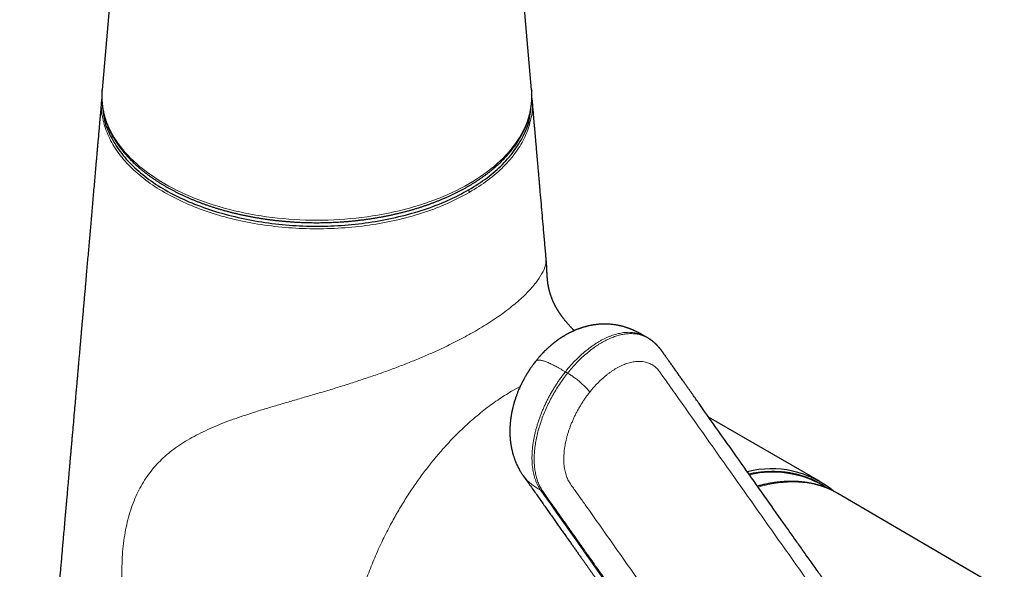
# Model space of a CAD drawing. Header units: millimetres. Extents: x 8 to 838, y 12 to 852.
# Tile 5 of 27: x 734 to 828, y 81 to 134. Entities that reach past the tile are written whole.
import ezdxf

# ---------------------------------------------------------------- set-up
doc = ezdxf.new("R2010")
doc.units = ezdxf.units.MM

msp = doc.modelspace()

# ---------------------------------------------------------------- linework, layer by layer
at = {"color": 7, "linetype": 'Continuous', "lineweight": 30}
for p, q in [((747.182, 184.881), (742.231, 127.129)), ((783.287, 127.129), (778.335, 184.881)), ((742.223, 127.037), (742.231, 127.129)), ((783.287, 127.129), (783.295, 127.028)), ((794.387, 103.421), (794.173, 103.546)), ((794.385, 103.417), (794.389, 103.415)), ((810.803, 89.743), (800.204, 95.862)), ((828.474, 79.261), (812.569, 88.556))]:
    msp.add_line(p, q, dxfattribs=at)
at = {"color": 8, "linetype": 'Continuous', "lineweight": 0}
for p, q in [((786.731, 100.056), (786.517, 100.181)), ((782.195, 98.772), (781.545, 98.428))]:
    msp.add_line(p, q, dxfattribs=at)
at = {"color": 8, "linetype": 'Continuous', "lineweight": 0, "flags": 128}
for points in [[(783.295, 127.028), (783.305, 126.853), (783.312, 126.542), (783.305, 126.232), (783.284, 125.921), (783.249, 125.611), (783.2, 125.302), (783.136, 124.993), (783.059, 124.686), (782.968, 124.38), (782.863, 124.075), (782.744, 123.772), (782.612, 123.471), (782.466, 123.172), (782.306, 122.876), (782.133, 122.581), (781.947, 122.29), (781.748, 122.001), (781.535, 121.716), (781.31, 121.434), (781.072, 121.155), (780.821, 120.881), (780.559, 120.61), (780.283, 120.343), (779.996, 120.08), (779.697, 119.822), (779.387, 119.568), (779.065, 119.319), (778.732, 119.075), (778.388, 118.836), (778.033, 118.603), (777.668, 118.375), (777.292, 118.152), (776.907, 117.935), (776.512, 117.725), (776.107, 117.52), (775.693, 117.321), (775.271, 117.129), (774.84, 116.943), (774.4, 116.764), (773.953, 116.591), (773.498, 116.425), (773.035, 116.267), (772.566, 116.115), (772.09, 115.97), (771.607, 115.833), (771.119, 115.703), (770.624, 115.58), (770.124, 115.465), (769.62, 115.357), (769.11, 115.258), (768.596, 115.166), (768.078, 115.081), (767.557, 115.005), (767.032, 114.936), (766.504, 114.876), (765.974, 114.823), (765.442, 114.778), (764.907, 114.742), (764.371, 114.713), (763.835, 114.693), (763.297, 114.681), (762.759, 114.677), (762.221, 114.681), (761.683, 114.693), (761.146, 114.713), (760.61, 114.742), (760.076, 114.778), (759.544, 114.823), (759.013, 114.876), (758.486, 114.936), (757.961, 115.005), (757.439, 115.081), (756.921, 115.166), (756.407, 115.258), (755.898, 115.357), (755.393, 115.465), (754.893, 115.58), (754.399, 115.703), (753.91, 115.833), (753.428, 115.97), (752.952, 116.115), (752.482, 116.267), (752.02, 116.425), (751.565, 116.591), (751.117, 116.764), (750.678, 116.943), (750.247, 117.129), (749.824, 117.321), (749.41, 117.52), (749.006, 117.725), (748.611, 117.935), (748.225, 118.152), (747.85, 118.375), (747.485, 118.603), (747.13, 118.836), (746.786, 119.075), (746.453, 119.319), (746.131, 119.568), (745.82, 119.822), (745.521, 120.08), (745.234, 120.343), (744.959, 120.61), (744.696, 120.881), (744.446, 121.155), (744.208, 121.434), (743.982, 121.716), (743.77, 122.001), (743.571, 122.29), (743.384, 122.581), (743.211, 122.876), (743.052, 123.172), (742.906, 123.471), (742.773, 123.772), (742.655, 124.075), (742.55, 124.38), (742.459, 124.686), (742.381, 124.993), (742.318, 125.302), (742.269, 125.611), (742.234, 125.921), (742.213, 126.232), (742.205, 126.542), (742.213, 126.853), (742.223, 127.037)], [(801.45, 64.412), (791.767, 78.106), (787.507, 84.13), (785.633, 86.781), (785.358, 87.17), (785.083, 87.559), (784.807, 87.95), (784.697, 88.105), (784.586, 88.263), (784.473, 88.422), (784.358, 88.584), (784.249, 88.738), (784.147, 88.882)]]:
    msp.add_lwpolyline(points, dxfattribs=at)
at = {"color": 7, "linetype": 'Continuous', "lineweight": 30}
msp.add_arc((806.234, 81.677), 9.239, 50.53484, 104.54705, dxfattribs=at)
at = {"color": 8, "linetype": 'Continuous', "lineweight": 0}
msp.add_arc((806.35, 81.205), 9.394, 57.35677, 103.74551, dxfattribs=at)
at = {"color": 7, "linetype": 'Continuous', "lineweight": 30}
for points, knots in [([(742.195, 126.348), (742.187, 126.257), (742.17, 126.066), (742.145, 125.78), (742.121, 125.496), (742.097, 125.229), (742.075, 124.979), (742.055, 124.746), (742.037, 124.536), (742.02, 124.348), (742.006, 124.182), (741.992, 124.029), (741.98, 123.889), (741.969, 123.763), (741.959, 123.648), (741.945, 123.482), (741.925, 123.255), (741.899, 122.961), (741.872, 122.652), (741.844, 122.326), (741.814, 121.986), (741.783, 121.629), (741.75, 121.258), (741.716, 120.872), (741.682, 120.477), (741.613, 119.693), (741.534, 118.781), (741.443, 117.742), (741.374, 116.962), (741.307, 116.188), (741.24, 115.423), (741.174, 114.672), (741.11, 113.938), (741.047, 113.22), (740.983, 112.491), (740.919, 111.751), (740.853, 110.999), (740.788, 110.263), (740.729, 109.588), (740.675, 108.963), (740.624, 108.379), (740.571, 107.78), (740.518, 107.168), (740.463, 106.543), (740.407, 105.906), (740.35, 105.256), (740.302, 104.703), (740.262, 104.248), (740.231, 103.897), (740.201, 103.552), (740.172, 103.216), (740.143, 102.891), (740.117, 102.587), (740.092, 102.301), (740.068, 102.035), (740.046, 101.778), (740.024, 101.529), (740.003, 101.287), (739.977, 100.995), (739.947, 100.646), (739.911, 100.234), (739.875, 99.819), (739.838, 99.403), (739.802, 98.987), (739.764, 98.557), (739.725, 98.114), (739.686, 97.662), (739.632, 97.053), (739.565, 96.286), (739.484, 95.357), (739.417, 94.586), (739.363, 93.975), (739.324, 93.527), (739.285, 93.083), (739.247, 92.65), (739.212, 92.246), (739.179, 91.871), (739.149, 91.525), (739.12, 91.194), (739.092, 90.88), (739.066, 90.581), (739.041, 90.297), (739.018, 90.035), (738.996, 89.784), (738.974, 89.536), (738.952, 89.277), (738.928, 89.006), (738.903, 88.722), (738.877, 88.426), (738.85, 88.118), (738.822, 87.798), (738.793, 87.466), (738.763, 87.122), (738.732, 86.769), (738.662, 85.972), (738.585, 85.084), (738.499, 84.108), (738.445, 83.483), (738.39, 82.861), (738.336, 82.243), (738.283, 81.636), (738.231, 81.044), (738.182, 80.486), (738.136, 79.961), (738.093, 79.466), (738.051, 78.987), (738.01, 78.52), (737.97, 78.063), (737.932, 77.633), (737.897, 77.23), (737.864, 76.853), (737.831, 76.481), (737.799, 76.113), (737.767, 75.747), (737.735, 75.377), (737.7, 74.984), (737.664, 74.564), (737.624, 74.116), (737.584, 73.653), (737.542, 73.174), (737.5, 72.696), (737.458, 72.218), (737.416, 71.743), (737.374, 71.255), (737.33, 70.754), (737.285, 70.24), (737.239, 69.716), (737.18, 69.04), (737.108, 68.223), (737.025, 67.27), (736.941, 66.309), (736.856, 65.341), (736.77, 64.365), (736.686, 63.406), (736.604, 62.462), (736.53, 61.621), (736.465, 60.88), (736.409, 60.241), (736.354, 59.616), (736.301, 59.007), (736.25, 58.418), (736.2, 57.849), (736.152, 57.299), (736.105, 56.764), (736.067, 56.329), (736.037, 55.989), (736.015, 55.739), (735.993, 55.494), (735.972, 55.253), (735.952, 55.015), (735.931, 54.782), (735.911, 54.548), (735.89, 54.315), (735.869, 54.078), (735.848, 53.832), (735.825, 53.571), (735.801, 53.295), (735.775, 53.003), (735.748, 52.696), (735.72, 52.374), (735.691, 52.037), (735.66, 51.684), (735.628, 51.317), (735.594, 50.934), (735.559, 50.538), (735.524, 50.129), (735.487, 49.708), (735.449, 49.272), (735.409, 48.819), (735.367, 48.346), (735.324, 47.856), (735.28, 47.35), (735.234, 46.829), (735.187, 46.292), (735.139, 45.74), (735.089, 45.173), (735.038, 44.59), (734.986, 43.991), (734.932, 43.378), (734.877, 42.749), (734.821, 42.104), (734.763, 41.444), (734.702, 40.746), (734.637, 40.007), (734.569, 39.228), (734.499, 38.43), (734.427, 37.615), (734.379, 37.066), (734.355, 36.789)], [0, 0, 0, 0, 0.003045, 0.006391, 0.00955, 0.012522, 0.015306, 0.017904, 0.020315, 0.022321, 0.024176, 0.02588, 0.027433, 0.028835, 0.030087, 0.03128, 0.034383, 0.03766, 0.041109, 0.044732, 0.048527, 0.052496, 0.056637, 0.060952, 0.065392, 0.06983, 0.087159, 0.095889, 0.104577, 0.113223, 0.121775, 0.130146, 0.138334, 0.146339, 0.154161, 0.162717, 0.171097, 0.179303, 0.187339, 0.193698, 0.200215, 0.206889, 0.213721, 0.220701, 0.227811, 0.235053, 0.242426, 0.24634, 0.250285, 0.254155, 0.257903, 0.261528, 0.265032, 0.268104, 0.271076, 0.273947, 0.276718, 0.27939, 0.282078, 0.286473, 0.291077, 0.295889, 0.300363, 0.305003, 0.30981, 0.314782, 0.319838, 0.324923, 0.335176, 0.345542, 0.356021, 0.361, 0.366004, 0.371019, 0.375876, 0.38052, 0.384559, 0.388423, 0.392112, 0.395626, 0.398966, 0.40213, 0.405119, 0.407762, 0.410522, 0.413417, 0.416448, 0.419615, 0.422918, 0.426357, 0.429931, 0.433642, 0.437488, 0.44146, 0.445455, 0.464206, 0.4712, 0.478174, 0.485129, 0.492064, 0.498871, 0.505476, 0.511879, 0.517571, 0.523094, 0.528447, 0.533638, 0.53874, 0.543774, 0.548033, 0.552242, 0.556401, 0.560509, 0.564567, 0.568668, 0.572911, 0.577744, 0.582749, 0.587926, 0.593276, 0.598798, 0.603968, 0.60928, 0.614735, 0.620333, 0.626072, 0.631955, 0.637909, 0.64871, 0.659358, 0.669853, 0.680927, 0.691826, 0.702548, 0.713095, 0.723466, 0.730751, 0.737918, 0.744904, 0.751707, 0.758327, 0.764651, 0.770798, 0.776769, 0.782563, 0.785393, 0.78818, 0.790922, 0.793621, 0.796275, 0.798885, 0.801451, 0.804111, 0.806683, 0.809426, 0.812341, 0.815429, 0.818689, 0.822121, 0.825726, 0.829494, 0.833433, 0.837544, 0.841827, 0.846281, 0.850822, 0.855529, 0.860401, 0.865438, 0.870749, 0.876232, 0.881887, 0.887714, 0.893713, 0.899885, 0.906229, 0.912745, 0.919433, 0.926294, 0.933326, 0.940531, 0.947908, 0.955458, 0.963961, 0.972672, 0.981592, 0.99072, 1, 1, 1, 1]), ([(742.223, 127.032), (742.219, 126.967), (742.21, 126.835), (742.204, 126.637), (742.204, 126.438), (742.209, 126.239), (742.219, 126.04), (742.235, 125.841), (742.256, 125.643), (742.283, 125.445), (742.315, 125.247), (742.353, 125.049), (742.397, 124.852), (742.445, 124.655), (742.5, 124.459), (742.559, 124.263), (742.625, 124.067), (742.695, 123.873), (742.771, 123.679), (742.853, 123.485), (742.94, 123.293), (743.032, 123.101), (743.129, 122.911), (743.232, 122.721), (743.341, 122.532), (743.454, 122.344), (743.573, 122.158), (743.697, 121.972), (743.826, 121.788), (743.961, 121.605), (744.1, 121.424), (744.245, 121.243), (744.394, 121.065), (744.549, 120.887), (744.709, 120.712), (744.873, 120.538), (745.042, 120.365), (745.217, 120.195), (745.396, 120.026), (745.579, 119.859), (745.767, 119.693), (745.96, 119.53), (746.158, 119.369), (746.36, 119.209), (746.566, 119.052), (746.776, 118.897), (746.991, 118.743), (747.211, 118.592), (747.434, 118.444), (747.661, 118.297), (747.893, 118.153), (748.128, 118.01), (748.368, 117.871), (748.611, 117.733), (748.858, 117.598), (749.108, 117.466), (749.363, 117.336), (749.621, 117.208), (749.882, 117.084), (750.147, 116.961), (750.415, 116.841), (750.686, 116.724), (750.961, 116.61), (751.239, 116.498), (751.52, 116.389), (751.804, 116.282), (752.09, 116.179), (752.38, 116.078), (752.672, 115.98), (752.967, 115.885), (753.265, 115.792), (753.565, 115.703), (753.867, 115.616), (754.172, 115.533), (754.479, 115.452), (754.789, 115.374), (755.1, 115.299), (755.414, 115.228), (755.729, 115.159), (756.046, 115.093), (756.365, 115.031), (756.686, 114.971), (757.008, 114.915), (757.332, 114.861), (757.658, 114.811), (757.984, 114.764), (758.312, 114.72), (758.641, 114.679), (758.971, 114.641), (759.303, 114.607), (759.635, 114.575), (759.968, 114.547), (760.301, 114.522), (760.635, 114.5), (760.97, 114.481), (761.306, 114.466), (761.641, 114.454), (761.977, 114.445), (762.314, 114.439), (762.65, 114.436), (762.986, 114.437), (763.323, 114.44), (763.659, 114.447), (763.995, 114.458), (764.33, 114.471), (764.666, 114.488), (765, 114.507), (765.334, 114.53), (765.668, 114.557), (766, 114.586), (766.332, 114.618), (766.663, 114.654), (766.993, 114.693), (767.321, 114.735), (767.649, 114.78), (767.975, 114.828), (768.3, 114.88), (768.623, 114.934), (768.945, 114.992), (769.265, 115.052), (769.583, 115.116), (769.9, 115.183), (770.215, 115.253), (770.528, 115.325), (770.838, 115.401), (771.147, 115.48), (771.453, 115.562), (771.757, 115.646), (772.059, 115.734), (772.358, 115.824), (772.655, 115.918), (772.949, 116.014), (773.24, 116.113), (773.529, 116.215), (773.814, 116.319), (774.097, 116.427), (774.377, 116.537), (774.654, 116.65), (774.927, 116.765), (775.197, 116.883), (775.464, 117.004), (775.728, 117.127), (775.988, 117.253), (776.245, 117.382), (776.498, 117.512), (776.747, 117.646), (776.993, 117.782), (777.235, 117.92), (777.473, 118.06), (777.707, 118.203), (777.937, 118.348), (778.163, 118.496), (778.385, 118.646), (778.603, 118.798), (778.817, 118.952), (779.026, 119.108), (779.231, 119.266), (779.431, 119.426), (779.627, 119.588), (779.818, 119.753), (780.005, 119.919), (780.187, 120.087), (780.365, 120.256), (780.537, 120.428), (780.705, 120.601), (780.868, 120.776), (781.026, 120.952), (781.179, 121.13), (781.327, 121.31), (781.47, 121.491), (781.608, 121.673), (781.741, 121.857), (781.868, 122.042), (781.991, 122.229), (782.108, 122.416), (782.219, 122.605), (782.326, 122.794), (782.427, 122.985), (782.523, 123.176), (782.613, 123.369), (782.698, 123.562), (782.778, 123.756), (782.852, 123.951), (782.92, 124.146), (782.983, 124.342), (783.041, 124.539), (783.093, 124.736), (783.14, 124.933), (783.181, 125.131), (783.216, 125.329), (783.246, 125.527), (783.271, 125.726), (783.29, 125.925), (783.304, 126.124), (783.312, 126.323), (783.314, 126.522), (783.311, 126.72), (783.305, 126.888), (783.297, 126.989), (783.295, 127.024)], [0, 0, 0, 0, 0.004935, 0.009927, 0.014917, 0.019908, 0.024898, 0.029889, 0.034881, 0.039875, 0.044872, 0.049871, 0.054873, 0.059879, 0.064889, 0.069903, 0.074922, 0.079945, 0.084974, 0.090008, 0.095048, 0.100092, 0.105142, 0.110198, 0.115258, 0.120324, 0.125394, 0.130469, 0.135549, 0.140633, 0.145721, 0.150813, 0.155908, 0.161007, 0.166108, 0.171213, 0.17632, 0.181429, 0.18654, 0.191653, 0.196768, 0.201884, 0.207002, 0.21212, 0.217239, 0.222359, 0.22748, 0.232601, 0.237722, 0.242843, 0.247965, 0.253086, 0.258208, 0.263329, 0.26845, 0.273571, 0.278691, 0.283811, 0.288931, 0.29405, 0.299169, 0.304287, 0.309405, 0.314522, 0.319638, 0.324755, 0.32987, 0.334985, 0.3401, 0.345214, 0.350327, 0.35544, 0.360553, 0.365665, 0.370776, 0.375888, 0.380998, 0.386108, 0.391218, 0.396328, 0.401437, 0.406545, 0.411653, 0.416761, 0.421869, 0.426976, 0.432083, 0.43719, 0.442297, 0.447403, 0.452509, 0.457615, 0.462721, 0.467826, 0.472932, 0.478037, 0.483142, 0.488248, 0.493353, 0.498458, 0.503563, 0.508668, 0.513773, 0.518879, 0.523984, 0.529089, 0.534195, 0.5393, 0.544406, 0.549512, 0.554618, 0.559724, 0.564831, 0.569937, 0.575044, 0.580152, 0.585259, 0.590367, 0.595475, 0.600584, 0.605693, 0.610802, 0.615912, 0.621022, 0.626132, 0.631244, 0.636355, 0.641467, 0.64658, 0.651693, 0.656806, 0.66192, 0.667035, 0.67215, 0.677266, 0.682382, 0.687499, 0.692616, 0.697734, 0.702853, 0.707972, 0.713091, 0.718212, 0.723332, 0.728453, 0.733575, 0.738697, 0.743819, 0.748942, 0.754064, 0.759187, 0.764311, 0.769434, 0.774557, 0.77968, 0.784802, 0.789924, 0.795046, 0.800167, 0.805287, 0.810406, 0.815523, 0.82064, 0.825754, 0.830867, 0.835977, 0.841085, 0.846191, 0.851294, 0.856393, 0.86149, 0.866582, 0.871671, 0.876755, 0.881835, 0.886911, 0.891981, 0.897047, 0.902107, 0.907162, 0.912212, 0.917256, 0.922295, 0.927329, 0.932357, 0.93738, 0.942398, 0.947412, 0.952421, 0.957427, 0.962428, 0.967427, 0.972423, 0.977416, 0.982408, 0.987399, 0.992389, 0.99738, 1, 1, 1, 1]), ([(784.679, 111.002), (784.669, 111.118), (784.641, 111.441), (784.595, 111.969), (784.541, 112.584), (784.473, 113.356), (784.391, 114.292), (784.295, 115.399), (784.197, 116.52), (784.12, 117.395), (784.065, 118.02), (784.033, 118.393), (783.999, 118.775), (783.965, 119.167), (783.93, 119.572), (783.893, 119.989), (783.858, 120.386), (783.826, 120.755), (783.797, 121.088), (783.769, 121.409), (783.742, 121.715), (783.717, 122.007), (783.692, 122.286), (783.672, 122.521), (783.655, 122.717), (783.641, 122.876), (783.627, 123.029), (783.614, 123.181), (783.6, 123.336), (783.585, 123.513), (783.568, 123.713), (783.548, 123.938), (783.527, 124.179), (783.504, 124.438), (783.48, 124.715), (783.454, 125.01), (783.427, 125.321), (783.398, 125.649), (783.368, 125.993), (783.348, 126.228), (783.337, 126.347)], [0, 0, 0, 0, 0.022688, 0.063334, 0.103258, 0.142919, 0.21431, 0.28643, 0.35943, 0.433561, 0.457522, 0.481659, 0.506467, 0.532061, 0.55844, 0.585606, 0.613557, 0.635982, 0.657781, 0.678661, 0.698622, 0.717663, 0.735785, 0.752988, 0.76373, 0.77408, 0.784038, 0.793641, 0.803672, 0.814443, 0.828089, 0.842764, 0.858467, 0.875199, 0.893332, 0.912537, 0.932813, 0.954159, 0.976577, 1, 1, 1, 1]), ([(777.269, 117.569), (777.875, 117.946), (779.087, 118.7), (780.56, 120.003), (781.754, 121.404), (782.617, 122.882), (783.108, 124.156), (783.17, 124.932), (783.191, 125.194)], [0, 0, 0, 0, 0.180377, 0.360744, 0.544261, 0.727539, 0.907816, 1, 1, 1, 1]), ([(742.35, 125.071), (742.369, 124.848), (742.431, 124.113), (742.915, 122.877), (743.78, 121.399), (744.972, 119.995), (746.459, 118.702), (748.222, 117.542), (750.231, 116.525), (752.473, 115.668), (754.905, 114.983), (757.463, 114.476), (760.099, 114.168), (762.766, 114.067), (765.432, 114.168), (768.066, 114.475), (770.624, 114.982), (773.052, 115.669), (775.31, 116.52), (776.616, 117.219), (777.269, 117.569)], [0, 0, 0, 0, 0.024725, 0.081783, 0.139899, 0.197917, 0.254924, 0.311919, 0.368841, 0.425843, 0.483925, 0.541948, 0.598947, 0.655918, 0.712864, 0.769836, 0.827829, 0.885878, 0.942935, 1, 1, 1, 1]), ([(787.362, 104.118), (787.362, 104.118), (787.345, 104.135), (787.313, 104.168), (787.268, 104.214), (787.222, 104.26), (787.179, 104.305), (787.138, 104.348), (787.103, 104.385), (787.068, 104.422), (787.027, 104.465), (786.973, 104.524), (786.91, 104.593), (786.843, 104.668), (786.775, 104.744), (786.703, 104.827), (786.629, 104.914), (786.561, 104.997), (786.504, 105.066), (786.451, 105.132), (786.396, 105.201), (786.34, 105.274), (786.285, 105.345), (786.237, 105.409), (786.194, 105.468), (786.151, 105.527), (786.111, 105.583), (786.073, 105.637), (786.04, 105.685), (786.009, 105.731), (785.98, 105.773), (785.954, 105.812), (785.929, 105.85), (785.901, 105.893), (785.868, 105.944), (785.83, 106.005), (785.788, 106.073), (785.747, 106.141), (785.708, 106.207), (785.672, 106.269), (785.64, 106.326), (785.613, 106.375), (785.591, 106.414), (785.57, 106.454), (785.545, 106.5), (785.517, 106.554), (785.487, 106.613), (785.458, 106.671), (785.433, 106.723), (785.412, 106.767), (785.39, 106.814), (785.363, 106.872), (785.332, 106.942), (785.297, 107.023), (785.261, 107.108), (785.226, 107.196), (785.193, 107.283), (785.161, 107.37), (785.132, 107.454), (785.105, 107.533), (785.082, 107.605), (785.063, 107.667), (785.048, 107.717), (785.037, 107.756), (785.025, 107.798), (785.012, 107.848), (784.995, 107.912), (784.976, 107.985), (784.96, 108.052), (784.946, 108.113), (784.934, 108.166), (784.922, 108.222), (784.911, 108.277), (784.901, 108.331), (784.89, 108.389), (784.878, 108.457), (784.867, 108.528), (784.856, 108.595), (784.848, 108.652), (784.841, 108.7), (784.835, 108.745), (784.829, 108.793), (784.823, 108.848), (784.815, 108.912), (784.808, 108.981), (784.801, 109.054), (784.794, 109.134), (784.788, 109.211), (784.783, 109.28), (784.778, 109.342), (784.774, 109.408), (784.77, 109.48), (784.765, 109.561), (784.761, 109.644), (784.757, 109.728), (784.753, 109.806), (784.75, 109.88), (784.747, 109.957), (784.743, 110.035), (784.74, 110.109), (784.736, 110.179), (784.733, 110.243), (784.73, 110.302), (784.727, 110.362), (784.723, 110.434), (784.717, 110.524), (784.71, 110.631), (784.701, 110.75), (784.69, 110.879), (784.682, 110.968), (784.678, 111.014)], [0, 0, 0, 0, 0.00022, 0.008103, 0.015512, 0.022028, 0.030097, 0.036587, 0.041962, 0.047029, 0.053683, 0.06198, 0.073625, 0.084803, 0.095472, 0.107405, 0.121288, 0.133378, 0.142783, 0.151075, 0.161259, 0.171877, 0.1819, 0.191471, 0.200381, 0.208319, 0.216205, 0.223382, 0.23004, 0.23608, 0.241633, 0.246902, 0.25206, 0.257116, 0.26486, 0.272804, 0.282014, 0.292516, 0.300777, 0.309361, 0.31792, 0.326618, 0.333629, 0.34033, 0.346747, 0.353165, 0.361145, 0.368515, 0.374863, 0.380512, 0.387056, 0.394994, 0.405232, 0.417103, 0.429767, 0.442564, 0.455503, 0.468591, 0.481838, 0.494129, 0.50595, 0.515917, 0.523974, 0.530115, 0.534583, 0.543928, 0.553754, 0.565226, 0.579188, 0.586455, 0.595169, 0.605117, 0.614098, 0.622248, 0.631898, 0.642534, 0.655796, 0.667007, 0.676267, 0.683951, 0.690668, 0.698477, 0.707617, 0.717797, 0.729161, 0.740853, 0.753869, 0.766409, 0.777074, 0.786418, 0.795629, 0.806393, 0.817873, 0.830671, 0.842638, 0.853181, 0.862181, 0.872144, 0.881864, 0.891244, 0.899906, 0.907827, 0.914904, 0.921423, 0.929338, 0.940044, 0.952644, 0.96683, 0.982601, 1, 1, 1, 1]), ([(794.174, 103.546), (794.136, 103.568), (794.066, 103.608), (793.97, 103.664), (793.894, 103.707), (793.836, 103.74), (793.792, 103.765), (793.752, 103.787), (793.715, 103.808), (793.677, 103.828), (793.628, 103.855), (793.566, 103.888), (793.495, 103.925), (793.427, 103.96), (793.354, 103.997), (793.269, 104.039), (793.18, 104.081), (793.097, 104.119), (793.024, 104.152), (792.946, 104.186), (792.856, 104.224), (792.766, 104.261), (792.686, 104.292), (792.62, 104.317), (792.559, 104.34), (792.499, 104.361), (792.437, 104.383), (792.354, 104.411), (792.248, 104.445), (792.123, 104.483), (791.995, 104.519), (791.873, 104.55), (791.757, 104.578), (791.645, 104.603), (791.532, 104.626), (791.401, 104.65), (791.25, 104.674), (791.078, 104.698), (790.901, 104.717), (790.723, 104.731), (790.549, 104.741), (790.377, 104.746), (790.2, 104.746), (790.029, 104.742), (789.868, 104.734), (789.722, 104.724), (789.582, 104.711), (789.453, 104.696), (789.332, 104.681), (789.23, 104.666), (789.145, 104.652), (789.076, 104.64), (789.005, 104.628), (788.927, 104.613), (788.842, 104.595), (788.753, 104.576), (788.668, 104.556), (788.587, 104.537), (788.507, 104.516), (788.424, 104.494), (788.336, 104.47), (788.239, 104.441), (788.142, 104.411), (788.055, 104.383), (787.983, 104.359), (787.919, 104.337), (787.854, 104.314), (787.783, 104.288), (787.704, 104.258), (787.625, 104.228), (787.554, 104.199), (787.489, 104.172), (787.433, 104.148), (787.375, 104.123), (787.313, 104.096), (787.249, 104.067), (787.19, 104.04), (787.135, 104.014), (787.077, 103.986), (787.008, 103.953), (786.933, 103.915), (786.862, 103.878), (786.802, 103.847), (786.75, 103.819), (786.699, 103.791), (786.647, 103.763), (786.601, 103.737), (786.561, 103.714), (786.521, 103.691), (786.476, 103.665), (786.424, 103.634), (786.368, 103.601), (786.315, 103.568), (786.267, 103.538), (786.222, 103.51), (786.172, 103.478), (786.116, 103.442), (786.058, 103.404), (786, 103.365), (785.938, 103.322), (785.87, 103.276), (785.797, 103.224), (785.729, 103.175), (785.665, 103.128), (785.606, 103.084), (785.549, 103.041), (785.5, 103.003), (785.458, 102.97), (785.42, 102.941), (785.383, 102.911), (785.34, 102.876), (785.29, 102.836), (785.232, 102.788), (785.167, 102.733), (785.095, 102.672), (785.018, 102.605), (784.953, 102.547), (784.904, 102.503), (784.875, 102.476), (784.85, 102.453), (784.823, 102.428), (784.791, 102.399), (784.755, 102.365), (784.715, 102.327), (784.64, 102.255), (784.532, 102.149), (784.423, 102.038), (784.347, 101.958), (784.307, 101.917), (784.279, 101.887), (784.261, 101.867), (784.246, 101.851), (784.227, 101.83), (784.199, 101.8), (784.161, 101.758), (784.113, 101.706), (784.057, 101.642), (783.991, 101.567), (783.917, 101.481), (783.835, 101.382), (783.757, 101.289), (783.708, 101.227), (783.689, 101.203)], [0, 0, 0, 0, 0.0117831, 0.0216369, 0.02957, 0.0347605, 0.0387637, 0.0424622, 0.0460099, 0.0494245, 0.0531001, 0.0597446, 0.0665322, 0.0727095, 0.0785738, 0.086327, 0.0958788, 0.102737, 0.1087171, 0.1154004, 0.1235773, 0.1327054, 0.1394016, 0.1449767, 0.1502637, 0.1554721, 0.1607746, 0.1666913, 0.1772331, 0.188478, 0.199517, 0.2104514, 0.2200761, 0.229652, 0.2393568, 0.2491975, 0.2634116, 0.2780384, 0.2933209, 0.3086861, 0.3236238, 0.3377723, 0.3526786, 0.3689275, 0.3813685, 0.3940257, 0.4064596, 0.4174075, 0.4274505, 0.4377346, 0.4437305, 0.4496011, 0.455602, 0.4622455, 0.4699288, 0.4779589, 0.4856839, 0.4921485, 0.4995465, 0.5067648, 0.5141982, 0.5229418, 0.5326113, 0.5402119, 0.5464252, 0.5519401, 0.5575853, 0.5641342, 0.571428, 0.5790086, 0.5858424, 0.5912885, 0.596777, 0.6015702, 0.6074207, 0.6141048, 0.6197212, 0.6240166, 0.6296344, 0.6360579, 0.6436343, 0.6510501, 0.6566507, 0.6609077, 0.6661899, 0.6715233, 0.67597, 0.6796049, 0.683227, 0.6878514, 0.6929158, 0.698596, 0.7043675, 0.708927, 0.7128233, 0.7179101, 0.7241092, 0.7295821, 0.7356185, 0.741775, 0.7487346, 0.7563799, 0.7643209, 0.769998, 0.7766169, 0.7827888, 0.7880277, 0.7923954, 0.7960623, 0.8000472, 0.8045374, 0.8099548, 0.8162906, 0.82344, 0.8313597, 0.8400444, 0.848911, 0.8532233, 0.8563193, 0.8588139, 0.8618435, 0.8654324, 0.8695792, 0.874282, 0.8792747, 0.8953409, 0.9119747, 0.9179457, 0.9226872, 0.9261876, 0.9280001, 0.929336, 0.9316098, 0.9350735, 0.9397251, 0.945562, 0.9525809, 0.9607778, 0.970148, 0.9806864, 0.9923872, 1, 1, 1, 1]), ([(813.048, 77.696), (812.979, 77.794), (812.843, 77.986), (812.644, 78.268), (812.452, 78.539), (812.268, 78.799), (812.093, 79.047), (811.926, 79.282), (811.768, 79.506), (811.618, 79.719), (811.479, 79.914), (811.353, 80.094), (811.237, 80.257), (811.128, 80.412), (811.024, 80.559), (810.926, 80.697), (810.835, 80.827), (810.749, 80.948), (810.568, 81.204), (810.288, 81.6), (809.904, 82.143), (809.41, 82.842), (808.808, 83.694), (808.1, 84.695), (806.364, 87.15), (803.428, 91.303), (800.627, 95.264), (798.989, 97.58), (798.685, 98.01), (798.376, 98.448), (798.1, 98.838), (797.857, 99.181), (797.65, 99.473), (797.441, 99.77), (797.231, 100.067), (797.019, 100.366), (796.807, 100.666), (796.595, 100.965), (796.433, 101.194), (796.319, 101.356), (796.252, 101.45), (796.189, 101.539), (796.13, 101.622), (796.077, 101.697), (796.029, 101.765), (795.992, 101.818), (795.964, 101.858), (795.944, 101.887), (795.922, 101.918), (795.896, 101.957), (795.863, 102.004), (795.828, 102.054), (795.79, 102.108), (795.756, 102.155), (795.726, 102.196), (795.703, 102.227), (795.683, 102.254), (795.664, 102.278), (795.643, 102.305), (795.618, 102.337), (795.59, 102.372), (795.563, 102.405), (795.539, 102.434), (795.517, 102.46), (795.498, 102.482), (795.48, 102.503), (795.459, 102.528), (795.43, 102.561), (795.399, 102.596), (795.368, 102.629), (795.338, 102.662), (795.305, 102.696), (795.269, 102.734), (795.234, 102.769), (795.201, 102.801), (795.167, 102.834), (795.129, 102.87), (795.086, 102.91), (795.041, 102.95), (794.999, 102.987), (794.962, 103.017), (794.926, 103.048), (794.884, 103.081), (794.84, 103.115), (794.798, 103.147), (794.759, 103.176), (794.721, 103.204), (794.683, 103.231), (794.651, 103.253), (794.623, 103.272), (794.592, 103.293), (794.554, 103.318), (794.507, 103.348), (794.452, 103.382), (794.412, 103.406), (794.391, 103.418)], [0, 0, 0, 0, 0.011434, 0.02244, 0.03302, 0.043173, 0.052899, 0.062036, 0.070761, 0.079074, 0.086976, 0.093683, 0.100061, 0.106112, 0.111834, 0.117228, 0.122294, 0.127031, 0.131451, 0.152261, 0.173456, 0.195036, 0.2341, 0.273182, 0.312263, 0.521629, 0.759544, 0.776198, 0.792875, 0.809908, 0.827406, 0.838643, 0.850063, 0.861667, 0.873359, 0.884849, 0.896793, 0.908486, 0.91993, 0.923727, 0.927482, 0.931016, 0.934272, 0.937249, 0.939949, 0.94237, 0.943599, 0.944745, 0.945906, 0.947332, 0.949049, 0.950956, 0.952668, 0.95451, 0.955539, 0.956596, 0.957458, 0.958119, 0.958915, 0.960026, 0.961189, 0.962236, 0.963201, 0.96404, 0.964764, 0.965383, 0.966166, 0.967219, 0.968638, 0.969718, 0.970674, 0.971948, 0.973285, 0.974499, 0.975578, 0.976647, 0.977887, 0.979298, 0.980792, 0.982119, 0.983168, 0.984214, 0.985506, 0.986993, 0.988229, 0.989327, 0.990512, 0.991654, 0.992645, 0.993283, 0.994157, 0.995265, 0.996609, 0.998187, 1, 1, 1, 1]), ([(783.689, 101.203), (783.647, 101.149), (783.566, 101.047), (783.455, 100.899), (783.357, 100.765), (783.272, 100.645), (783.199, 100.541), (783.139, 100.453), (783.092, 100.381), (783.055, 100.325), (783.028, 100.284), (783.009, 100.255), (782.994, 100.232), (782.974, 100.2), (782.941, 100.149), (782.897, 100.077), (782.847, 99.997), (782.796, 99.913), (782.747, 99.83), (782.697, 99.744), (782.647, 99.656), (782.598, 99.568), (782.556, 99.492), (782.524, 99.433), (782.501, 99.391), (782.485, 99.36), (782.472, 99.335), (782.458, 99.309), (782.44, 99.274), (782.413, 99.222), (782.376, 99.15), (782.331, 99.059), (782.283, 98.96), (782.224, 98.835), (782.157, 98.69), (782.084, 98.525), (782.017, 98.366), (781.958, 98.22), (781.905, 98.084), (781.856, 97.955), (781.808, 97.823), (781.771, 97.716), (781.744, 97.637), (781.729, 97.591), (781.716, 97.553), (781.706, 97.521), (781.697, 97.494), (781.688, 97.465), (781.675, 97.423), (781.657, 97.366), (781.635, 97.295), (781.612, 97.216), (781.589, 97.137), (781.568, 97.06), (781.546, 96.98), (781.524, 96.898), (781.504, 96.817), (781.487, 96.747), (781.474, 96.694), (781.464, 96.651), (781.454, 96.608), (781.441, 96.551), (781.426, 96.482), (781.41, 96.409), (781.396, 96.339), (781.38, 96.259), (781.364, 96.173), (781.349, 96.085), (781.337, 96.017), (781.328, 95.959), (781.318, 95.899), (781.307, 95.825), (781.295, 95.741), (781.283, 95.65), (781.272, 95.559), (781.262, 95.47), (781.253, 95.384), (781.245, 95.296), (781.237, 95.207), (781.23, 95.114), (781.225, 95.034), (781.221, 94.966), (781.218, 94.911), (781.216, 94.856), (781.214, 94.805), (781.213, 94.758), (781.211, 94.707), (781.21, 94.65), (781.209, 94.591), (781.209, 94.538), (781.209, 94.493), (781.209, 94.449), (781.209, 94.397), (781.21, 94.34), (781.211, 94.284), (781.213, 94.23), (781.214, 94.176), (781.217, 94.116), (781.22, 94.045), (781.225, 93.971), (781.229, 93.902), (781.233, 93.848), (781.237, 93.801), (781.241, 93.755), (781.245, 93.705), (781.251, 93.65), (781.258, 93.58), (781.267, 93.506), (781.276, 93.433), (781.284, 93.37), (781.294, 93.301), (781.306, 93.222), (781.32, 93.137), (781.334, 93.058), (781.346, 92.989), (781.359, 92.926), (781.371, 92.864), (781.39, 92.775), (781.415, 92.662), (781.447, 92.535), (781.477, 92.419), (781.506, 92.315), (781.538, 92.205), (781.576, 92.083), (781.618, 91.957), (781.66, 91.839), (781.699, 91.736), (781.737, 91.638), (781.776, 91.542), (781.817, 91.446), (781.866, 91.335), (781.928, 91.203), (782.004, 91.047), (782.089, 90.888), (782.174, 90.738), (782.257, 90.599), (782.321, 90.496), (782.37, 90.422), (782.404, 90.37), (782.447, 90.308), (782.479, 90.262), (782.497, 90.236)], [0, 0, 0, 0, 0.016987, 0.0323446, 0.0460798, 0.0581985, 0.068706, 0.0776068, 0.084517, 0.090011, 0.0940907, 0.0967577, 0.098518, 0.1009225, 0.1062217, 0.1133794, 0.1218287, 0.1296033, 0.1375782, 0.1457537, 0.1541298, 0.1627069, 0.1705198, 0.1755944, 0.1795111, 0.18227, 0.1840876, 0.186477, 0.18973, 0.1938472, 0.2009215, 0.2096341, 0.2190095, 0.2281414, 0.243842, 0.2587656, 0.2729123, 0.2866512, 0.297885, 0.309376, 0.3211265, 0.3330304, 0.3377614, 0.3418339, 0.3452466, 0.3479985, 0.3500903, 0.3524214, 0.3557582, 0.3609252, 0.3674665, 0.3745377, 0.3814493, 0.3882008, 0.3947917, 0.4023529, 0.4095755, 0.4157189, 0.4206464, 0.4234671, 0.4268548, 0.4317942, 0.4382062, 0.4446781, 0.4507071, 0.456291, 0.4653647, 0.4729685, 0.4791582, 0.4830686, 0.4880725, 0.4946585, 0.5020393, 0.5099827, 0.5181063, 0.5253717, 0.5329805, 0.5403918, 0.5480028, 0.5560748, 0.5641554, 0.568744, 0.573548, 0.5784696, 0.5828798, 0.5866664, 0.5907651, 0.5960196, 0.6013422, 0.6059421, 0.6095816, 0.6130251, 0.617465, 0.6228572, 0.6278527, 0.6318989, 0.6368242, 0.6418195, 0.6475766, 0.6551685, 0.6609294, 0.6655417, 0.6692651, 0.6731622, 0.6773595, 0.6821644, 0.6876971, 0.6954772, 0.7014791, 0.7067042, 0.7121788, 0.7194342, 0.7275359, 0.7344132, 0.740332, 0.7456921, 0.751084, 0.7569349, 0.7692349, 0.7812102, 0.7910815, 0.800167, 0.8094478, 0.8207285, 0.8332893, 0.8438947, 0.8532715, 0.8620383, 0.8711501, 0.8802666, 0.889068, 0.9026805, 0.91817, 0.9339596, 0.9493901, 0.9626888, 0.9757264, 0.9806633, 0.9855312, 0.9918132, 1, 1, 1, 1]), ([(811.494, 89.081), (811.469, 89.099), (811.385, 89.159), (811.241, 89.255), (811.062, 89.369), (810.881, 89.478), (810.696, 89.583), (810.509, 89.682), (810.32, 89.777), (810.127, 89.867), (809.932, 89.952), (809.735, 90.032), (809.535, 90.107), (809.332, 90.178), (809.127, 90.243), (808.92, 90.303), (808.71, 90.359), (808.498, 90.409), (808.284, 90.455), (808.068, 90.495), (807.849, 90.531), (807.629, 90.562), (807.406, 90.587), (807.182, 90.607), (806.955, 90.623), (806.727, 90.633), (806.497, 90.639), (806.265, 90.639), (806.031, 90.634), (805.796, 90.624), (805.559, 90.609), (805.32, 90.589), (805.08, 90.564), (804.839, 90.534), (804.596, 90.499), (804.352, 90.459), (804.174, 90.427), (804.078, 90.408), (804.063, 90.405)], [0, 0, 0, 0, 0.012945, 0.041767, 0.070585, 0.099402, 0.128218, 0.157034, 0.18585, 0.214668, 0.243488, 0.27231, 0.301136, 0.329967, 0.358802, 0.387643, 0.41649, 0.445343, 0.474203, 0.50307, 0.531944, 0.560826, 0.589716, 0.618613, 0.647518, 0.676431, 0.705351, 0.734278, 0.763213, 0.792154, 0.821101, 0.850055, 0.879015, 0.907981, 0.936951, 0.965927, 0.994907, 1, 1, 1, 1]), ([(782.491, 90.244), (782.608, 90.08), (782.837, 89.755), (783.178, 89.273), (783.512, 88.801), (783.838, 88.34), (784.157, 87.889), (784.463, 87.456), (784.756, 87.042), (785.036, 86.645), (785.31, 86.258), (785.578, 85.879), (785.839, 85.51), (786.093, 85.15), (786.341, 84.8), (786.583, 84.458), (786.818, 84.126), (787.045, 83.804), (787.264, 83.494), (787.476, 83.195), (787.681, 82.904), (787.882, 82.621), (788.077, 82.345), (788.267, 82.076), (788.45, 81.817), (788.627, 81.567), (788.796, 81.328), (788.958, 81.099), (789.113, 80.88), (789.261, 80.67), (789.398, 80.476), (789.525, 80.297), (789.642, 80.132), (789.753, 79.974), (789.862, 79.82), (789.971, 79.666), (790.084, 79.506), (790.202, 79.34), (790.334, 79.153), (790.481, 78.945), (790.644, 78.715), (790.814, 78.474), (790.991, 78.223), (791.176, 77.962), (791.364, 77.696), (791.556, 77.425), (791.75, 77.15), (791.951, 76.866), (792.159, 76.572), (792.373, 76.27), (792.593, 75.958), (792.82, 75.636), (793.054, 75.306), (793.294, 74.966), (793.539, 74.62), (793.789, 74.266), (794.044, 73.905), (794.306, 73.536), (794.575, 73.155), (794.852, 72.763), (795.138, 72.359), (795.429, 71.946), (795.728, 71.524), (796.031, 71.095), (796.339, 70.66), (796.651, 70.219), (796.97, 69.768), (797.297, 69.305), (797.633, 68.831), (797.977, 68.343), (798.328, 67.847), (798.686, 67.341), (799.05, 66.826), (799.387, 66.349), (799.603, 66.044), (799.695, 65.914)], [0, 0, 0, 0, 0.020232, 0.040039, 0.059422, 0.078378, 0.096908, 0.115013, 0.131693, 0.147995, 0.16392, 0.179466, 0.194634, 0.209423, 0.223834, 0.237867, 0.251521, 0.264797, 0.277467, 0.289773, 0.301714, 0.313289, 0.324701, 0.335734, 0.346389, 0.356665, 0.366564, 0.375917, 0.384905, 0.393529, 0.401787, 0.408853, 0.415627, 0.422111, 0.428309, 0.434579, 0.441141, 0.447996, 0.455143, 0.464177, 0.473638, 0.483527, 0.493843, 0.504586, 0.515757, 0.52668, 0.537984, 0.549667, 0.56173, 0.574173, 0.586996, 0.600199, 0.613782, 0.627744, 0.642087, 0.656543, 0.671365, 0.686554, 0.702109, 0.718324, 0.734918, 0.751892, 0.769246, 0.78698, 0.804767, 0.822921, 0.841441, 0.860327, 0.879977, 0.900008, 0.92042, 0.941214, 0.96239, 0.983947, 1, 1, 1, 1]), ([(812.567, 88.557), (812.543, 88.571), (812.491, 88.601), (812.411, 88.646), (812.321, 88.695), (812.222, 88.747), (812.115, 88.802), (812.005, 88.856), (811.895, 88.908), (811.793, 88.955), (811.698, 88.997), (811.611, 89.034), (811.528, 89.068), (811.449, 89.099), (811.376, 89.128), (811.311, 89.152), (811.261, 89.17), (811.224, 89.184), (811.193, 89.195), (811.157, 89.208), (811.112, 89.223), (811.057, 89.242), (810.994, 89.263), (810.924, 89.285), (810.853, 89.308), (810.781, 89.33), (810.71, 89.35), (810.616, 89.377), (810.498, 89.409), (810.361, 89.443), (810.233, 89.473), (810.114, 89.5), (810.004, 89.522), (809.901, 89.542), (809.807, 89.559), (809.721, 89.574), (809.648, 89.586), (809.586, 89.595), (809.53, 89.604), (809.471, 89.612), (809.402, 89.621), (809.323, 89.632), (809.233, 89.642), (809.132, 89.653), (809.022, 89.664), (808.907, 89.674), (808.751, 89.685), (808.551, 89.696), (808.357, 89.702), (808.209, 89.704), (808.111, 89.705), (808.011, 89.705), (807.914, 89.703), (807.822, 89.701), (807.741, 89.699), (807.672, 89.696), (807.615, 89.693), (807.568, 89.691), (807.531, 89.689), (807.503, 89.688), (807.479, 89.686), (807.451, 89.685), (807.414, 89.682), (807.367, 89.679), (807.31, 89.675), (807.244, 89.67), (807.17, 89.664), (807.092, 89.657), (806.93, 89.642), (806.683, 89.614), (806.346, 89.566), (806.005, 89.509), (805.648, 89.438), (805.279, 89.355), (805.018, 89.29), (804.885, 89.253), (804.878, 89.251)], [0, 0, 0, 0, 0.010039, 0.021728, 0.035076, 0.050088, 0.06677, 0.084319, 0.101102, 0.117074, 0.130725, 0.143722, 0.156065, 0.167754, 0.178605, 0.188024, 0.195967, 0.200358, 0.204345, 0.209407, 0.215814, 0.223567, 0.232666, 0.242482, 0.252768, 0.262776, 0.272507, 0.28196, 0.302054, 0.320751, 0.338049, 0.353942, 0.368823, 0.382508, 0.394995, 0.406284, 0.416393, 0.423806, 0.430878, 0.438354, 0.447251, 0.457575, 0.469324, 0.482497, 0.496923, 0.511709, 0.526721, 0.556865, 0.587867, 0.600024, 0.612304, 0.624708, 0.637191, 0.648714, 0.658831, 0.667088, 0.674103, 0.679876, 0.684406, 0.687695, 0.690078, 0.693399, 0.697938, 0.703696, 0.710672, 0.718709, 0.727906, 0.737537, 0.747205, 0.78683, 0.827093, 0.867998, 0.908743, 0.953628, 0.997738, 1, 1, 1, 1])]:
    msp.add_open_spline(points, degree=3, knots=knots, dxfattribs=at)
at = {"color": 8, "linetype": 'Continuous', "lineweight": 0}
for points, knots in [([(742.214, 126.162), (742.195, 126.023), (742.106, 125.367), (742.301, 124.187), (742.806, 122.656), (743.68, 121.177), (744.873, 119.776), (746.375, 118.477), (748.156, 117.304), (750.187, 116.275), (752.435, 115.411), (754.858, 114.723), (757.417, 114.223), (760.067, 113.921), (762.763, 113.82), (765.46, 113.921), (768.11, 114.223), (770.67, 114.721), (773.089, 115.412), (775.35, 116.269), (776.67, 116.974), (777.329, 117.327)], [0, 0, 0, 0, 0.014724, 0.06946, 0.124197, 0.178935, 0.233673, 0.288409, 0.343148, 0.39789, 0.452627, 0.507364, 0.5621, 0.616839, 0.671574, 0.726313, 0.78105, 0.835786, 0.890523, 0.945263, 1, 1, 1, 1]), ([(777.329, 117.327), (777.941, 117.708), (779.163, 118.47), (780.65, 119.777), (781.848, 121.175), (782.72, 122.655), (783.227, 124.186), (783.421, 125.386), (783.329, 126.062), (783.307, 126.222)], [0, 0, 0, 0, 0.158535, 0.317069, 0.475588, 0.634117, 0.792647, 0.951165, 1, 1, 1, 1]), ([(777.269, 117.569), (777.279, 117.545), (777.298, 117.497), (777.316, 117.432), (777.326, 117.375), (777.328, 117.343), (777.329, 117.327)], [0, 0, 0, 0, 0.292777, 0.577007, 0.792553, 1, 1, 1, 1]), ([(777.912, 104.079), (778.454, 104.403), (779.537, 105.05), (780.935, 106.043), (782.147, 107.031), (783.14, 108.001), (783.906, 108.931), (784.421, 109.788), (784.686, 110.5), (784.663, 110.852), (784.653, 111.001)], [0, 0, 0, 0, 0.1293164, 0.258629, 0.3879246, 0.5172257, 0.6465476, 0.7758358, 0.9051613, 1, 1, 1, 1]), ([(744.119, 81.304), (744.129, 81.683), (744.148, 82.44), (744.241, 83.527), (744.382, 84.574), (744.575, 85.573), (744.817, 86.525), (745.11, 87.427), (745.453, 88.278), (745.845, 89.08), (746.288, 89.833), (746.78, 90.538), (747.322, 91.196), (747.916, 91.812), (748.56, 92.387), (749.255, 92.925), (750.002, 93.429), (750.802, 93.902), (751.653, 94.346), (752.556, 94.767), (753.509, 95.167), (754.51, 95.55), (755.558, 95.919), (756.653, 96.279), (757.788, 96.633), (758.961, 96.984), (760.167, 97.338), (761.4, 97.696), (762.655, 98.062), (763.924, 98.44), (765.198, 98.831), (766.472, 99.236), (767.739, 99.655), (768.991, 100.089), (770.225, 100.539), (771.433, 101.004), (772.613, 101.483), (773.758, 101.977), (774.865, 102.484), (775.93, 103.005), (776.952, 103.536), (777.592, 103.898), (777.912, 104.079)], [0, 0, 0, 0, 0.0250013, 0.0500029, 0.0750008, 0.0999972, 0.1249982, 0.149998, 0.1749936, 0.1999937, 0.2249989, 0.2500035, 0.2750009, 0.2999979, 0.3249969, 0.3499974, 0.3749983, 0.4000007, 0.4250054, 0.450007, 0.4750024, 0.4999942, 0.524992, 0.5500007, 0.5750081, 0.6000072, 0.6250013, 0.6500047, 0.6750013, 0.699996, 0.7250005, 0.7499962, 0.7749947, 0.7999937, 0.8249931, 0.8499956, 0.8749989, 0.8999968, 0.9249908, 0.9499906, 0.9749949, 1, 1, 1, 1]), ([(786.517, 100.181), (786.599, 100.283), (786.763, 100.486), (787.016, 100.778), (787.272, 101.06), (787.532, 101.33), (787.794, 101.587), (788.056, 101.83), (788.32, 102.061), (788.585, 102.279), (788.853, 102.487), (789.124, 102.683), (789.398, 102.867), (789.672, 103.038), (789.947, 103.195), (790.219, 103.337), (790.489, 103.465), (790.756, 103.578), (791.022, 103.677), (791.288, 103.762), (791.553, 103.832), (791.817, 103.888), (792.078, 103.927), (792.335, 103.951), (792.585, 103.959), (792.828, 103.95), (793.063, 103.926), (793.291, 103.886), (793.513, 103.831), (793.729, 103.76), (793.938, 103.671), (794.086, 103.599), (794.161, 103.552), (794.173, 103.545)], [0, 0, 0, 0, 0.033824, 0.067468, 0.100954, 0.134305, 0.167539, 0.200086, 0.232556, 0.264967, 0.297333, 0.330259, 0.36317, 0.396083, 0.429013, 0.461976, 0.494399, 0.526884, 0.55945, 0.592113, 0.625488, 0.659003, 0.692681, 0.726538, 0.760396, 0.793575, 0.826699, 0.859784, 0.892849, 0.926512, 0.960189, 0.993898, 1, 1, 1, 1]), ([(786.731, 100.056), (786.87, 100.226), (787.146, 100.565), (787.579, 101.037), (788.021, 101.478), (788.47, 101.886), (788.925, 102.258), (789.384, 102.594), (789.846, 102.893), (790.308, 103.153), (790.768, 103.373), (791.225, 103.552), (791.677, 103.689), (792.121, 103.783), (792.556, 103.831), (792.976, 103.834), (793.378, 103.791), (793.759, 103.701), (794.097, 103.58), (794.296, 103.467), (794.385, 103.417)], [0, 0, 0, 0, 0.056818, 0.11317, 0.169156, 0.224872, 0.280399, 0.335819, 0.391207, 0.446636, 0.502184, 0.557929, 0.613957, 0.670363, 0.727242, 0.784175, 0.840929, 0.897593, 0.954255, 1, 1, 1, 1]), ([(786.517, 100.181), (786.438, 100.227), (786.281, 100.319), (786.047, 100.455), (785.815, 100.586), (785.588, 100.71), (785.368, 100.825), (785.156, 100.93), (784.955, 101.024), (784.763, 101.106), (784.589, 101.172), (784.433, 101.224), (784.294, 101.263), (784.166, 101.29), (784.051, 101.305), (783.949, 101.307), (783.86, 101.298), (783.786, 101.277), (783.728, 101.245), (783.702, 101.216), (783.69, 101.202)], [0, 0, 0, 0, 0.057542, 0.115202, 0.17306, 0.231175, 0.289604, 0.347343, 0.405475, 0.464029, 0.523018, 0.576048, 0.629391, 0.683009, 0.736848, 0.790842, 0.844919, 0.898999, 0.953006, 1, 1, 1, 1]), ([(788.849, 98.244), (788.849, 98.244), (788.922, 98.335), (789.068, 98.514), (789.294, 98.772), (789.525, 99.02), (789.76, 99.258), (789.999, 99.483), (790.237, 99.693), (790.473, 99.887), (790.706, 100.066), (790.94, 100.233), (791.175, 100.387), (791.414, 100.531), (791.659, 100.664), (791.907, 100.784), (792.153, 100.889), (792.397, 100.978), (792.639, 101.051), (792.872, 101.108), (793.097, 101.148), (793.313, 101.173), (793.524, 101.183), (793.731, 101.178), (793.944, 101.157), (794.162, 101.117), (794.383, 101.055), (794.594, 100.973), (794.795, 100.872), (794.984, 100.75), (795.158, 100.612), (795.315, 100.458), (795.458, 100.29), (795.59, 100.109), (795.718, 99.922), (796.192, 99.252), (798.381, 96.157), (804.046, 88.147), (809.323, 80.684), (812.841, 75.708)], [0, 0, 0, 0, 0.000002, 0.005835, 0.011667, 0.017501, 0.023334, 0.029168, 0.035002, 0.040502, 0.046002, 0.051501, 0.056999, 0.062498, 0.06833, 0.074164, 0.079998, 0.085832, 0.091667, 0.0975, 0.103001, 0.1085, 0.114, 0.119499, 0.124999, 0.131532, 0.138065, 0.144599, 0.151132, 0.157666, 0.164199, 0.170358, 0.176518, 0.182677, 0.188839, 0.194999, 0.249999, 0.499999, 1, 1, 1, 1]), ([(784.147, 88.882), (784.125, 88.915), (784.079, 88.983), (784.012, 89.087), (783.948, 89.197), (783.884, 89.315), (783.82, 89.444), (783.759, 89.579), (783.703, 89.716), (783.652, 89.854), (783.592, 90.031), (783.527, 90.252), (783.463, 90.521), (783.411, 90.8), (783.371, 91.09), (783.343, 91.391), (783.326, 91.702), (783.323, 92.022), (783.332, 92.35), (783.353, 92.684), (783.386, 93.021), (783.431, 93.36), (783.487, 93.702), (783.556, 94.048), (783.635, 94.399), (783.727, 94.753), (783.83, 95.108), (783.943, 95.464), (784.066, 95.818), (784.199, 96.17), (784.341, 96.518), (784.493, 96.865), (784.655, 97.212), (784.827, 97.559), (785.01, 97.906), (785.202, 98.248), (785.403, 98.587), (785.611, 98.92), (785.827, 99.245), (786.049, 99.564), (786.279, 99.877), (786.438, 100.08), (786.517, 100.181)], [0, 0, 0, 0, 0.0143128, 0.0285874, 0.043135, 0.0582712, 0.074315, 0.0912669, 0.1071342, 0.1227814, 0.1384084, 0.1662705, 0.1940919, 0.2218874, 0.2496714, 0.2779636, 0.3062741, 0.3346181, 0.3630116, 0.3914705, 0.4194075, 0.4471975, 0.4748569, 0.5024029, 0.5303501, 0.5582129, 0.5860066, 0.613746, 0.6414449, 0.6686232, 0.6957882, 0.7229524, 0.7501282, 0.7778231, 0.8055566, 0.8333428, 0.8611961, 0.8891318, 0.9166646, 0.9443086, 0.972081, 1, 1, 1, 1]), ([(801.664, 64.287), (797.964, 69.519), (793.957, 75.187), (789.641, 81.291), (788.716, 82.599), (787.791, 83.907), (786.866, 85.215), (785.941, 86.523), (785.28, 87.458), (784.882, 88.02), (784.748, 88.21), (784.614, 88.401), (784.483, 88.585), (784.358, 88.76), (784.244, 88.932), (784.138, 89.112), (784.037, 89.31), (783.942, 89.524), (783.857, 89.749), (783.761, 90.046), (783.665, 90.432), (783.586, 90.918), (783.542, 91.431), (783.534, 91.968), (783.561, 92.527), (783.623, 93.103), (783.719, 93.689), (783.848, 94.282), (784.009, 94.88), (784.201, 95.479), (784.423, 96.078), (784.674, 96.675), (784.953, 97.266), (785.259, 97.85), (785.59, 98.424), (785.947, 98.985), (786.326, 99.533), (786.596, 99.881), (786.731, 100.056)], [0, 0, 0, 0, 0.500021, 0.541689, 0.583358, 0.625026, 0.666695, 0.708363, 0.750096, 0.756044, 0.762081, 0.768231, 0.774241, 0.779745, 0.785045, 0.790147, 0.795636, 0.801555, 0.80713, 0.812694, 0.823207, 0.833704, 0.844203, 0.854717, 0.865265, 0.875803, 0.886253, 0.896634, 0.906961, 0.917253, 0.927522, 0.937783, 0.948051, 0.958338, 0.968661, 0.979033, 0.989473, 1, 1, 1, 1]), ([(788.849, 98.244), (788.827, 98.275), (788.783, 98.336), (788.7, 98.437), (788.604, 98.547), (788.494, 98.665), (788.371, 98.789), (788.238, 98.917), (788.096, 99.047), (787.947, 99.178), (787.79, 99.309), (787.63, 99.437), (787.468, 99.562), (787.308, 99.679), (787.153, 99.789), (787.004, 99.888), (786.862, 99.979), (786.774, 100.031), (786.73, 100.057)], [0, 0, 0, 0, 0.057498, 0.116937, 0.178145, 0.240909, 0.304973, 0.368877, 0.433448, 0.498361, 0.563281, 0.629183, 0.694398, 0.758601, 0.821498, 0.882834, 0.942391, 1, 1, 1, 1]), ([(781.545, 98.428), (781.101, 98.159), (780.209, 97.619), (778.886, 96.655), (777.578, 95.579), (776.296, 94.387), (775.181, 93.226), (774.226, 92.135), (773.418, 91.141), (772.628, 90.094), (771.859, 88.996), (771.115, 87.849), (770.399, 86.656), (769.684, 85.359), (768.972, 83.942), (768.272, 82.391), (767.759, 81.102), (767.399, 80.11), (767.169, 79.436), (766.95, 78.751), (766.742, 78.057), (766.546, 77.353), (766.371, 76.665), (766.212, 75.988), (766.069, 75.319), (765.936, 74.628), (765.815, 73.915), (765.707, 73.183), (765.625, 72.505), (765.556, 71.815), (765.499, 71.076), (765.457, 70.18), (765.442, 69.16), (765.471, 68.454), (765.486, 68.078)], [0, 0, 0, 0, 0.049484, 0.099222, 0.149215, 0.199464, 0.24997, 0.284349, 0.319172, 0.354441, 0.390156, 0.426316, 0.462923, 0.499976, 0.54289, 0.587524, 0.63388, 0.652566, 0.671518, 0.690735, 0.710219, 0.729968, 0.749983, 0.768164, 0.787039, 0.806607, 0.826869, 0.847825, 0.869474, 0.885464, 0.907868, 0.934425, 0.965136, 1, 1, 1, 1]), ([(804.309, 64.986), (800.791, 69.961), (795.514, 77.424), (790.139, 85.028), (788.183, 87.794), (787.888, 88.213), (787.592, 88.63), (787.298, 89.05), (787.052, 89.383), (786.875, 89.655), (786.763, 89.861), (786.665, 90.083), (786.581, 90.318), (786.511, 90.565), (786.455, 90.822), (786.412, 91.089), (786.383, 91.366), (786.367, 91.649), (786.365, 91.938), (786.375, 92.229), (786.398, 92.528), (786.433, 92.833), (786.482, 93.143), (786.541, 93.451), (786.611, 93.757), (786.69, 94.059), (786.779, 94.362), (786.879, 94.667), (786.99, 94.978), (787.115, 95.295), (787.253, 95.616), (787.402, 95.936), (787.56, 96.253), (787.728, 96.566), (787.902, 96.869), (788.08, 97.161), (788.262, 97.442), (788.451, 97.717), (788.647, 97.985), (788.781, 98.159), (788.849, 98.244), (788.849, 98.244)], [0, 0, 0, 0, 0.5000007, 0.7500004, 0.7640004, 0.7780003, 0.7920003, 0.8060002, 0.8200021, 0.8261613, 0.8323205, 0.8384803, 0.8446405, 0.8508005, 0.8568507, 0.8629009, 0.868951, 0.8750008, 0.8808336, 0.8866662, 0.8924991, 0.8983323, 0.9041658, 0.9099999, 0.9155009, 0.9210019, 0.9265025, 0.9320026, 0.9375019, 0.9433338, 0.9491655, 0.9549977, 0.9608306, 0.9666641, 0.972498, 0.9779985, 0.9834988, 0.9889987, 0.9944982, 0.9999978, 1, 1, 1, 1]), ([(782.493, 90.245), (782.528, 90.195), (782.61, 90.081), (782.754, 89.914), (782.923, 89.74), (783.107, 89.576), (783.302, 89.42), (783.506, 89.275), (783.716, 89.139), (783.931, 89.009), (784.075, 88.924), (784.148, 88.882)], [0, 0, 0, 0, 0.085919, 0.198262, 0.309903, 0.42617, 0.541811, 0.656913, 0.77157, 0.885887, 1, 1, 1, 1]), ([(812.564, 88.548), (812.446, 88.619), (812.11, 88.82), (811.515, 89.08), (810.785, 89.331), (810.021, 89.512), (809.227, 89.625), (808.403, 89.67), (807.552, 89.646), (806.675, 89.551), (805.804, 89.397), (805.218, 89.24), (804.94, 89.165)], [0, 0, 0, 0, 0.057157, 0.162572, 0.2679, 0.373227, 0.478642, 0.584233, 0.690092, 0.796315, 0.903005, 1, 1, 1, 1]), ([(775.632, 54.046), (775.277, 53.921), (774.601, 53.684), (773.568, 53.385), (772.55, 53.131), (771.508, 52.919), (770.444, 52.752), (769.36, 52.636), (768.35, 52.58), (767.42, 52.572), (766.576, 52.6), (765.726, 52.666), (764.875, 52.772), (764.023, 52.919), (763.174, 53.109), (762.33, 53.343), (761.457, 53.632), (760.557, 53.982), (759.636, 54.397), (758.737, 54.858), (757.86, 55.362), (757.007, 55.906), (756.177, 56.487), (755.329, 57.137), (754.468, 57.86), (753.599, 58.659), (752.765, 59.495), (751.968, 60.365), (751.206, 61.268), (750.433, 62.263), (749.658, 63.354), (748.891, 64.545), (748.179, 65.769), (747.523, 67.021), (746.955, 68.226), (746.467, 69.377), (746.049, 70.468), (745.67, 71.567), (745.333, 72.672), (745.035, 73.779), (744.78, 74.886), (744.565, 75.989), (744.392, 77.084), (744.261, 78.167), (744.171, 79.235), (744.119, 80.285), (744.119, 80.965), (744.119, 81.304)], [0, 0, 0, 0, 0.025691, 0.048876, 0.072071, 0.095284, 0.118494, 0.141689, 0.164873, 0.182267, 0.199673, 0.217076, 0.234473, 0.25187, 0.26927, 0.286669, 0.304073, 0.323968, 0.343851, 0.363722, 0.383597, 0.403482, 0.423375, 0.443269, 0.466462, 0.489649, 0.512841, 0.53604, 0.559243, 0.582445, 0.610281, 0.638117, 0.665953, 0.693788, 0.721623, 0.744824, 0.768027, 0.791227, 0.814422, 0.837614, 0.860808, 0.884009, 0.90721, 0.930408, 0.953605, 0.976803, 1, 1, 1, 1])]:
    msp.add_open_spline(points, degree=3, knots=knots, dxfattribs=at)

doc.saveas('drawing.dxf')
